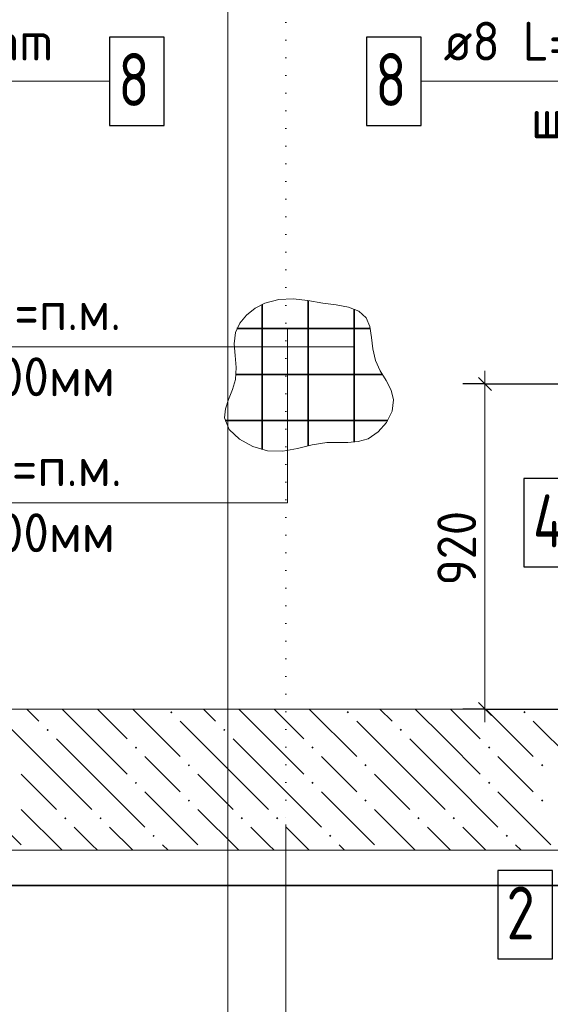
# Model space of a CAD drawing. Header units: millimetres. Extents: x 0 to 59400, y 0 to 42000.
# Tile 33 of 37: x 38663 to 41667, y 30778 to 36354. Entities that reach past the tile are written whole.
import ezdxf

# ---------------------------------------------------------------- set-up
doc = ezdxf.new("R2010")
doc.units = ezdxf.units.MM
doc.linetypes.add('______2', pattern=[270, 200, -70])
doc.linetypes.add('______9', pattern=[100, 0, -100])
for name, color, linetype, lineweight in [('Standard', 7, 'Continuous', 25), ('Позиционная метка линия выноска', 7, 'Continuous', 13), ('Позиционная метка номер позиции', 7, 'Continuous', 13), ('Размерная линия_ общее', 7, 'Continuous', 13), ('Сечения символ', 7, 'Continuous', 25), ('Стена обрамление Г-обр.', 7, 'Continuous', 35), ('Стена обрамление П-обр.', 7, 'Continuous', 35), ('Фоновоя арматура Х1', 52, 'Continuous', 25)]:
    doc.layers.add(name, color=color, linetype=linetype, lineweight=lineweight)
doc.styles.add('ISOCPEUR', font='txt')

msp = doc.modelspace()

# ---------------------------------------------------------------- hatches: boundary and pattern name
at = {"layer": 'Фоновоя арматура Х1', "linetype": 'Continuous', "lineweight": 18, "transparency": 33554687}
for points in [[(39514.7, 32431.7), (39521.2, 32438.2), (39527.7, 32431.7), (39521.2, 32425.2)], [(40514.7, 32431.7), (40521.2, 32438.2), (40527.7, 32431.7), (40521.2, 32425.2)], [(41514.7, 32431.7), (41521.2, 32438.2), (41527.7, 32431.7), (41521.2, 32425.2)], [(38814.7, 32331.7), (38821.2, 32338.2), (38827.7, 32331.7), (38821.2, 32325.2)], [(39814.7, 32331.7), (39821.2, 32338.2), (39827.7, 32331.7), (39821.2, 32325.2)], [(40814.7, 32331.7), (40821.2, 32338.2), (40827.7, 32331.7), (40821.2, 32325.2)], [(39314.7, 32231.7), (39321.2, 32238.2), (39327.7, 32231.7), (39321.2, 32225.2)], [(40314.7, 32231.7), (40321.2, 32238.2), (40327.7, 32231.7), (40321.2, 32225.2)], [(41314.7, 32231.7), (41321.2, 32238.2), (41327.7, 32231.7), (41321.2, 32225.2)], [(39614.7, 32131.7), (39621.2, 32138.2), (39627.7, 32131.7), (39621.2, 32125.2)], [(40614.7, 32131.7), (40621.2, 32138.2), (40627.7, 32131.7), (40621.2, 32125.2)], [(41614.7, 32131.7), (41621.2, 32138.2), (41627.7, 32131.7), (41621.2, 32125.2)], [(39314.7, 32031.7), (39321.2, 32038.2), (39327.7, 32031.7), (39321.2, 32025.2)], [(40314.7, 32031.7), (40321.2, 32038.2), (40327.7, 32031.7), (40321.2, 32025.2)], [(41314.7, 32031.7), (41321.2, 32038.2), (41327.7, 32031.7), (41321.2, 32025.2)], [(39614.7, 31931.7), (39621.2, 31938.2), (39627.7, 31931.7), (39621.2, 31925.2)], [(40614.7, 31931.7), (40621.2, 31938.2), (40627.7, 31931.7), (40621.2, 31925.2)], [(41614.7, 31931.7), (41621.2, 31938.2), (41627.7, 31931.7), (41621.2, 31925.2)], [(38914.7, 31831.7), (38921.2, 31838.2), (38927.7, 31831.7), (38921.2, 31825.2)], [(39114.7, 31831.7), (39121.2, 31838.2), (39127.7, 31831.7), (39121.2, 31825.2)], [(39914.7, 31831.7), (39921.2, 31838.2), (39927.7, 31831.7), (39921.2, 31825.2)], [(40114.7, 31831.7), (40121.2, 31838.2), (40127.7, 31831.7), (40121.2, 31825.2)], [(40914.7, 31831.7), (40921.2, 31838.2), (40927.7, 31831.7), (40921.2, 31825.2)], [(41114.7, 31831.7), (41121.2, 31838.2), (41127.7, 31831.7), (41121.2, 31825.2)], [(39414.7, 31731.7), (39421.2, 31738.2), (39427.7, 31731.7), (39421.2, 31725.2)], [(40414.7, 31731.7), (40421.2, 31738.2), (40427.7, 31731.7), (40421.2, 31725.2)], [(41414.7, 31731.7), (41421.2, 31738.2), (41427.7, 31731.7), (41421.2, 31725.2)]]:
    msp.add_hatch(color=7, dxfattribs=at).paths.add_polyline_path(points, flags=16)

# ---------------------------------------------------------------- linework, layer by layer
at = {"layer": 'Standard', "color": 254, "linetype": 'Continuous', "lineweight": 35, "true_color": 0xc4c4ff, "transparency": 33554687}
msp.add_lwpolyline([(34556.5, 31449.9), (54971.4, 31449.9), (54971.4, 39129.9), (34556.5, 39129.9), (34556.5, 31449.9)], dxfattribs=at)
at = {"layer": 'Позиционная метка линия выноска', "color": 240, "linetype": 'Continuous', "lineweight": 13, "transparency": 33554687}
msp.add_lwpolyline([(39841.1, 39842.2), (51041.4, 39842.2), (51041.4, 29311.2), (39841.1, 29311.2), (39841.1, 39842.2)], dxfattribs=at)
at = {"layer": 'Позиционная метка линия выноска', "color": 7, "linetype": 'Continuous', "lineweight": 13, "transparency": 33554687}
for points in [[(39171.3, 36004.9), (36361.3, 36004.9), (36361.3, 35009.9), (35961.3, 34609.9)], [(40936.3, 36004.9), (43011.1, 36004.9), (43011.1, 35009.9), (43411.1, 34609.9)]]:
    msp.add_lwpolyline(points, dxfattribs=at)
at = {"layer": 'Позиционная метка номер позиции', "color": 7, "linetype": 'Continuous', "lineweight": 35, "transparency": 33554687}
for p, q in [((40035.7, 34741.5), (40035.7, 33918.9)), ((40296.4, 34762.8), (40296.4, 33940.1)), ((40557.1, 34714.6), (40557.1, 33961.4)), ((39893, 34605.1), (40648, 34605.1)), ((39888.1, 34344.4), (40716.7, 34344.4)), ((39825.5, 34083.7), (40747.2, 34083.7))]:
    msp.add_line(p, q, dxfattribs=at)
at = {"layer": 'Позиционная метка номер позиции', "color": 7, "linetype": '______2', "lineweight": 13, "transparency": 33554687}
msp.add_lwpolyline([(40379.1, 34748.1), (40295.1, 34763.1), (40211.9, 34772.1), (40130.1, 34769.1), (40050.5, 34748.1), (39996.1, 34719.5), (39947.5, 34680.8), (39908.9, 34634.3), (39884.6, 34582.2), (39877, 34518.7), (39882, 34452.2), (39888.3, 34384.3), (39884.6, 34316.2), (39868, 34259.3), (39845.7, 34203.8), (39827.4, 34150), (39822.9, 34098.5), (39849.7, 34033.7), (39907.1, 33978.1), (39983.1, 33936.3), (40065.6, 33912.8), (40153.3, 33910.8), (40236.8, 33925.5), (40318.8, 33945.3), (40402, 33958.8), (40461.3, 33960.1), (40521.1, 33959.6), (40579.8, 33964.3), (40636.1, 33980.9), (40693.6, 34019), (40740.6, 34073.2), (40771.3, 34136.1), (40780.1, 34200.2), (40765.8, 34256.6), (40737.2, 34310.7), (40704.3, 34365.6), (40677.3, 34424.5), (40662.9, 34489.1), (40655.4, 34554.9), (40645.6, 34615.9), (40624.3, 34666.2), (40582.6, 34702.6), (40524.1, 34725.4), (40454.4, 34739), (40379.1, 34748.1)], dxfattribs=at)
at = {"layer": 'Позиционная метка номер позиции', "color": 7, "linetype": 'Continuous', "lineweight": 13, "transparency": 33554687}
for points in [[(37795.9, 33617.7), (40178.8, 33617.7), (40178.8, 34605.1)], [(37735.9, 34501.1), (39162.7, 34501.1), (40557.1, 34501.1)]]:
    msp.add_lwpolyline(points, dxfattribs=at)
at = {"layer": 'Размерная линия_ общее', "color": 7, "linetype": 'Continuous', "lineweight": 13, "transparency": 33554687}
for p, q in [((41297.6, 34290.9), (41297.6, 34365.9)), ((41297.6, 32449.9), (41297.6, 32374.9))]:
    msp.add_line(p, q, dxfattribs=at)
at = {"layer": 'Размерная линия_ общее', "color": 7, "linetype": 'Continuous', "lineweight": 25, "transparency": 33554687}
for p, q in [((41260.1, 34328.4), (41335.1, 34253.4)), ((41260.1, 32487.4), (41335.1, 32412.4))]:
    msp.add_line(p, q, dxfattribs=at)
at = {"layer": 'Размерная линия_ общее', "color": 253, "linetype": 'Continuous', "lineweight": -3, "true_color": 0xa0a0a0, "transparency": 33554687}
for p, q in [((41297.6, 34290.9), (41172.6, 34290.9)), ((41297.6, 34290.9), (41422.6, 34290.9)), ((41297.6, 32449.9), (41172.6, 32449.9)), ((41297.6, 32449.9), (41422.6, 32449.9)), ((41297.6, 32449.9), (44026.4, 32449.9))]:
    msp.add_line(p, q, dxfattribs=at)
msp.add_lwpolyline([(41297.6, 34290.9), (43747.1, 34290.9), (43747.1, 34290.9), (44026.4, 34290.9)], dxfattribs=at)
at = {"layer": 'Размерная линия_ общее', "color": 7, "linetype": 'Continuous', "lineweight": 13, "transparency": 33554687}
msp.add_lwpolyline([(41297.6, 34290.9), (41297.6, 33059.1), (41297.6, 33059.1), (41297.6, 32449.9)], dxfattribs=at)
at = {"layer": 'Сечения символ', "color": 7, "linetype": '______9', "lineweight": 13, "transparency": 33554687}
msp.add_line((40169.2, 38139.6), (40169.2, 31796.2), dxfattribs=at)
at = {"layer": 'Сечения символ', "color": 7, "linetype": 'Continuous', "lineweight": 13, "transparency": 33554687}
msp.add_lwpolyline([(40169.2, 31796.2), (40169.2, 29779.7), (40959.2, 29779.7)], dxfattribs=at)
at = {"layer": 'Стена обрамление Г-обр.', "color": 7, "linetype": 'Continuous', "lineweight": 25, "transparency": 33554687}
msp.add_lwpolyline([(41518.4, 33255.4), (41858.4, 33255.4), (41858.4, 33755.4), (41518.4, 33755.4), (41518.4, 33255.4)], dxfattribs=at)
at = {"layer": 'Стена обрамление П-обр.', "color": 7, "linetype": 'Continuous', "lineweight": 25, "transparency": 33554687}
for points in [[(39171.3, 35754.9), (39481.3, 35754.9), (39481.3, 36254.9), (39171.3, 36254.9), (39171.3, 35754.9)], [(40626.3, 35754.9), (40936.3, 35754.9), (40936.3, 36254.9), (40626.3, 36254.9), (40626.3, 35754.9)], [(41369.4, 31034.8), (41679.4, 31034.8), (41679.4, 31534.8), (41369.4, 31534.8), (41369.4, 31034.8)]]:
    msp.add_lwpolyline(points, dxfattribs=at)
at = {"layer": 'Фоновоя арматура Х1', "color": 7, "linetype": 'Continuous', "lineweight": 13, "transparency": 33554687}
for p, q in [((47751.4, 32449.9), (35701.4, 32449.9)), ((35201.4, 31649.9), (54316.6, 31649.9))]:
    msp.add_line(p, q, dxfattribs=at)
at = {"layer": 'Фоновоя арматура Х1', "color": 252, "linetype": 'Continuous', "lineweight": 18, "true_color": 0x8f8f8f, "transparency": 33554687}
for p, q in [((38702.9, 32449.9), (38771.2, 32381.7)), ((39071.2, 32281.7), (38902.9, 32449.9)), ((39102.9, 32449.9), (39271.2, 32281.7)), ((39302.9, 32449.9), (39571.2, 32181.7)), ((39702.9, 32449.9), (39771.2, 32381.7)), ((40071.2, 32281.7), (39902.9, 32449.9)), ((40102.9, 32449.9), (40271.2, 32281.7)), ((40302.9, 32449.9), (40571.2, 32181.7)), ((40702.9, 32449.9), (40771.2, 32381.7)), ((41071.2, 32281.7), (40902.9, 32449.9)), ((41102.9, 32449.9), (41271.2, 32281.7)), ((41302.9, 32449.9), (41571.2, 32181.7)), ((38871.2, 32081.7), (38571.2, 32381.7)), ((39871.2, 32081.7), (39571.2, 32381.7)), ((40871.2, 32081.7), (40571.2, 32381.7)), ((41871.2, 32081.7), (41571.2, 32381.7)), ((38871.2, 32281.7), (39071.2, 32081.7)), ((39071.2, 32281.7), (39271.2, 32081.7)), ((39871.2, 32281.7), (40071.2, 32081.7)), ((40071.2, 32281.7), (40271.2, 32081.7)), ((40871.2, 32281.7), (41071.2, 32081.7)), ((41071.2, 32281.7), (41271.2, 32081.7)), ((39471.2, 32081.7), (39371.2, 32181.7)), ((40471.2, 32081.7), (40371.2, 32181.7)), ((41471.2, 32081.7), (41371.2, 32181.7)), ((38671.2, 32081.7), (38871.2, 31881.7)), ((38871.2, 32081.7), (39071.2, 31881.7)), ((39071.2, 32081.7), (39371.2, 31781.7)), ((39571.2, 31981.7), (39471.2, 32081.7)), ((39671.2, 32081.7), (39871.2, 31881.7)), ((39871.2, 32081.7), (40071.2, 31881.7)), ((40071.2, 32081.7), (40371.2, 31781.7)), ((40571.2, 31981.7), (40471.2, 32081.7)), ((40671.2, 32081.7), (40871.2, 31881.7)), ((40871.2, 32081.7), (41071.2, 31881.7)), ((41071.2, 32081.7), (41371.2, 31781.7)), ((41571.2, 31981.7), (41471.2, 32081.7)), ((38371.2, 31981.7), (38671.2, 31681.7)), ((39371.2, 31981.7), (39671.2, 31681.7)), ((40371.2, 31981.7), (40671.2, 31681.7)), ((41371.2, 31981.7), (41671.2, 31681.7)), ((38671.2, 31881.7), (38902.9, 31649.9)), ((39671.2, 31881.7), (39902.9, 31649.9)), ((40671.2, 31881.7), (40902.9, 31649.9)), ((39071.2, 31681.7), (38971.2, 31781.7)), ((39171.2, 31781.7), (39302.9, 31649.9)), ((40071.2, 31681.7), (39971.2, 31781.7)), ((40171.2, 31781.7), (40302.9, 31649.9)), ((41071.2, 31681.7), (40971.2, 31781.7)), ((41171.2, 31781.7), (41302.9, 31649.9)), ((39102.9, 31649.9), (39071.2, 31681.7)), ((39471.2, 31681.7), (39502.9, 31649.9)), ((40102.9, 31649.9), (40071.2, 31681.7)), ((40471.2, 31681.7), (40502.9, 31649.9)), ((41102.9, 31649.9), (41071.2, 31681.7)), ((41471.2, 31681.7), (41502.9, 31649.9))]:
    msp.add_line(p, q, dxfattribs=at)

# ---------------------------------------------------------------- texts
at = {"layer": 'Позиционная метка номер позиции', "color": 7, "linetype": 'Continuous', "lineweight": 25, "transparency": 33554687, "char_height": 220, "attachment_point": 7, "style": 'ISOCPEUR'}
for s, insert, width in [('\\W0.94;Ø12 L=п.м.', (37927.1, 34595.6), 1488.69), ('\\W0.96;ш. 200мм', (38015.1, 34221.6), 1315.474), ('\\W0.97;Ø8 L=п.м.', (37982.1, 33712.2), 1381.574), ('\\W0.96;ш. 200мм', (38015.1, 33338.3), 1315.474)]:
    msp.add_mtext(s, dxfattribs=dict(at, insert=insert, width=width))
at = {"layer": 'Размерная линия_ общее', "color": 7, "linetype": 'Continuous', "lineweight": 25, "transparency": 33554687, "insert": (41247.6, 33150.4), "char_height": 220, "width": 561.981, "attachment_point": 7, "rotation": 90, "style": 'ISOCPEUR'}
msp.add_mtext('\\W0.91;920', dxfattribs=at)
at = {"layer": 'Стена обрамление Г-обр.', "color": 7, "linetype": 'Continuous', "lineweight": 13, "transparency": 33554687, "insert": (41568.4, 33365.4), "char_height": 300, "width": 359.839, "attachment_point": 7, "style": 'ISOCPEUR'}
msp.add_mtext('\\W0.80;4', dxfattribs=at)
at = {"layer": 'Стена обрамление П-обр.', "color": 7, "linetype": 'Continuous', "lineweight": 13, "transparency": 33554687, "attachment_point": 7, "style": 'ISOCPEUR'}
for s, insert, char_height, width in [('\\W0.93;ø8 L=1165mm ', (37231.3, 36122.3), 220, 1949.969), ('\\W0.93;ø8 L=1165mm ', (41063.1, 36122.3), 220, 1949.982), ('\\W0.78;8', (39221.3, 35864.9), 300, 326.407), ('\\W0.78;8', (40676.3, 35864.9), 300, 326.416), ('\\W0.95;ш.200 ', (41558.1, 35682.3), 220, 962.122), ('\\W0.78;2', (41419.4, 31144.8), 300, 326.407)]:
    msp.add_mtext(s, dxfattribs=dict(at, insert=insert, char_height=char_height, width=width))

doc.saveas('drawing.dxf')
